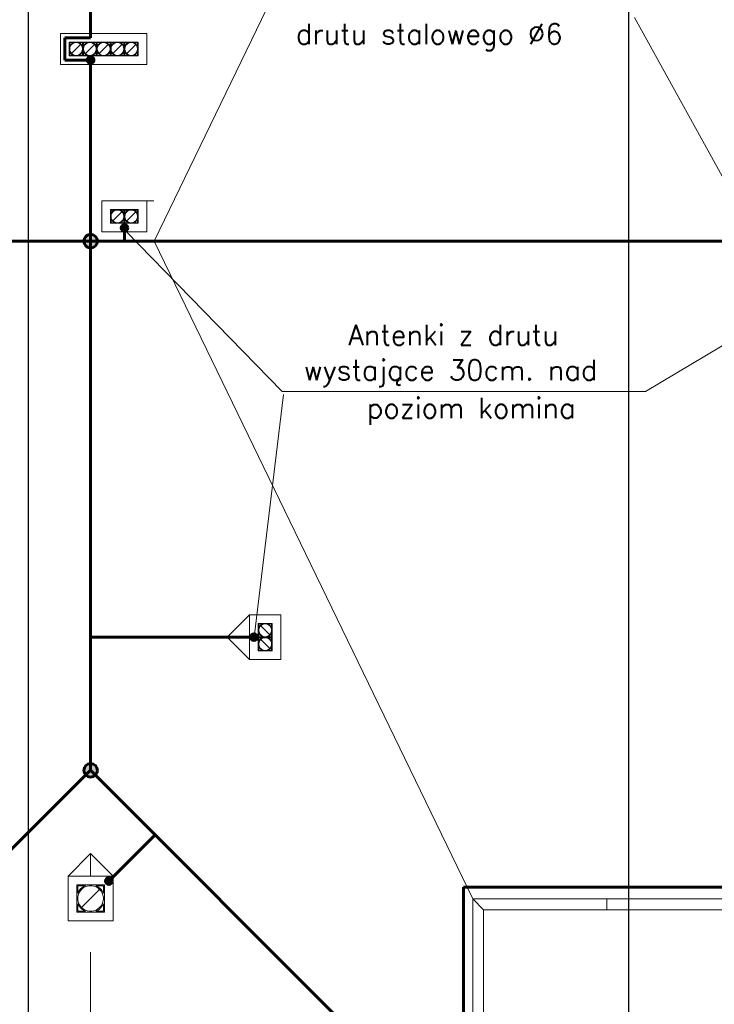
# Model space of a CAD drawing. Header units: millimetres. Extents: x -84458 to 77911, y -55868 to -29230.
# Tile 77 of 103: x 72146 to 73105, y -33084 to -31725. Entities that reach past the tile are written whole.
import ezdxf

# ---------------------------------------------------------------- set-up
doc = ezdxf.new("R2010")
doc.units = ezdxf.units.MM
for name, color, linetype, lineweight in [('CIENKA', 7, 'Continuous', 20), ('KONTUR_02', 7, 'Continuous', 20), ('obwód oświetlenia', 6, 'Continuous', 25), ('odgromówka', 1, 'Continuous', 60)]:
    doc.layers.add(name, color=color, linetype=linetype, lineweight=lineweight)
doc.styles.add('styl1', font='simplex.shx')

msp = doc.modelspace()

# ---------------------------------------------------------------- hatches: boundary and pattern name
at = {"layer": 'odgromówka'}
for points in [[(72249, -31781.1, 1), (72239.7, -31781.1, 1)], [(72295.8, -32012.7, 1), (72286.5, -32012.7, 1)], [(72244.3, -32040.3, 1), (72244.3, -32021.6, 1)], [(72474.6, -32577.2, 1), (72465.3, -32577.2, 1)], [(72244.3, -32770.3, 1), (72244.3, -32751.6, 1)], [(72274.2, -32913.8, 1), (72264.9, -32913.8, 1)]]:
    msp.add_hatch(color=256, dxfattribs=at).paths.add_polyline_path(points)

# ---------------------------------------------------------------- linework, layer by layer
at = {"layer": 'CIENKA', "linetype": 'Continuous'}
for p, q in [((72244.3, -31120.8), (72244.3, -31744.3)), ((72332.2, -32030.8), (72771.8, -31123.3)), ((72321.8, -31744.3), (72202.8, -31744.3)), ((72202.8, -31744.3), (72202.8, -31756.3)), ((72321.8, -31756.3), (72321.8, -31744.3)), ((72202.8, -31756.3), (72202.8, -31787.3)), ((72214.8, -31775.3), (72214.8, -31756.3)), ((72214.8, -31756.3), (72233.8, -31756.3)), ((72214.8, -31756.3), (72309.8, -31756.3)), ((72214.8, -31775.3), (72214.8, -31756.3)), ((72215.5, -31757), (72215.5, -31762.1)), ((72220.7, -31757), (72215.5, -31757)), ((72216.8, -31759.9), (72218, -31758.6)), ((72218, -31758.6), (72219.4, -31757.6)), ((72219.2, -31758.5), (72218.1, -31759.5)), ((72220.6, -31757.8), (72219.2, -31758.5)), ((72219.4, -31757.6), (72220.7, -31757)), ((72222, -31757.2), (72220.6, -31757.8)), ((72223.5, -31757), (72222, -31757.2)), ((72225.1, -31757), (72223.5, -31757)), ((72226.6, -31757.2), (72225.1, -31757)), ((72228, -31757.8), (72226.6, -31757.2)), ((72233.1, -31757), (72227.9, -31757)), ((72227.9, -31757), (72228.7, -31757.3)), ((72229.4, -31758.5), (72228, -31757.8)), ((72228.7, -31757.3), (72230.2, -31758.2)), ((72230.6, -31759.5), (72229.4, -31758.5)), ((72230.2, -31758.2), (72231.4, -31759.4)), ((72233.1, -31762.1), (72233.1, -31757)), ((72233.8, -31756.3), (72233.8, -31775.3)), ((72233.8, -31775.3), (72233.8, -31756.3)), ((72233.8, -31756.3), (72252.8, -31756.3)), ((72234.5, -31757), (72234.5, -31762.1)), ((72239.7, -31757), (72234.5, -31757)), ((72235.8, -31759.9), (72237, -31758.6)), ((72237, -31758.6), (72238.4, -31757.6)), ((72238.2, -31758.5), (72237.1, -31759.5)), ((72239.6, -31757.8), (72238.2, -31758.5)), ((72238.4, -31757.6), (72239.7, -31757)), ((72241, -31757.2), (72239.6, -31757.8)), ((72242.5, -31757), (72241, -31757.2)), ((72244.1, -31757), (72242.5, -31757)), ((72245.6, -31757.2), (72244.1, -31757)), ((72247, -31757.8), (72245.6, -31757.2)), ((72252.1, -31757), (72246.9, -31757)), ((72246.9, -31757), (72247.7, -31757.3)), ((72248.4, -31758.5), (72247, -31757.8)), ((72247.7, -31757.3), (72249.2, -31758.2)), ((72249.6, -31759.5), (72248.4, -31758.5)), ((72249.2, -31758.2), (72250.4, -31759.4)), ((72252.1, -31762.1), (72252.1, -31757)), ((72252.8, -31756.3), (72252.8, -31775.3)), ((72271.8, -31756.3), (72252.8, -31756.3)), ((72252.8, -31756.3), (72252.8, -31775.3)), ((72253.5, -31757), (72258.7, -31757)), ((72253.5, -31762.1), (72253.5, -31757)), ((72256.4, -31758.3), (72255.2, -31759.4)), ((72256.1, -31759.5), (72257.2, -31758.5)), ((72257.9, -31757.3), (72256.4, -31758.3)), ((72257.2, -31758.5), (72258.6, -31757.8)), ((72258.7, -31757), (72257.9, -31757.3)), ((72258.6, -31757.8), (72260, -31757.2)), ((72260, -31757.2), (72261.5, -31757)), ((72261.5, -31757), (72263.1, -31757)), ((72263.1, -31757), (72264.6, -31757.2)), ((72264.6, -31757.2), (72266, -31757.8)), ((72265.9, -31757), (72271.1, -31757)), ((72267.3, -31757.6), (72265.9, -31757)), ((72266, -31757.8), (72267.4, -31758.5)), ((72268.7, -31758.6), (72267.3, -31757.6)), ((72267.4, -31758.5), (72268.6, -31759.5)), ((72269.8, -31759.9), (72268.7, -31758.6)), ((72271.1, -31757), (72271.1, -31762.1)), ((72290.8, -31756.3), (72271.8, -31756.3)), ((72271.8, -31775.3), (72271.8, -31756.3)), ((72271.8, -31756.3), (72271.8, -31775.3)), ((72272.5, -31757), (72277.7, -31757)), ((72272.5, -31762.1), (72272.5, -31757)), ((72275.4, -31758.3), (72274.2, -31759.4)), ((72275.1, -31759.5), (72276.2, -31758.5)), ((72276.9, -31757.3), (72275.4, -31758.3)), ((72276.2, -31758.5), (72277.6, -31757.8)), ((72277.7, -31757), (72276.9, -31757.3)), ((72277.6, -31757.8), (72279, -31757.2)), ((72279, -31757.2), (72280.5, -31757)), ((72280.5, -31757), (72282.1, -31757)), ((72282.1, -31757), (72283.6, -31757.2)), ((72283.6, -31757.2), (72285, -31757.8)), ((72284.9, -31757), (72290.1, -31757)), ((72286.3, -31757.6), (72284.9, -31757)), ((72285, -31757.8), (72286.4, -31758.5)), ((72287.7, -31758.6), (72286.3, -31757.6)), ((72286.4, -31758.5), (72287.6, -31759.5)), ((72288.8, -31759.9), (72287.7, -31758.6)), ((72290.1, -31757), (72290.1, -31762.1)), ((72290.8, -31775.3), (72290.8, -31756.3)), ((72290.8, -31756.3), (72290.8, -31775.3)), ((72309.8, -31756.3), (72290.8, -31756.3)), ((72291.5, -31757), (72296.7, -31757)), ((72291.5, -31762.1), (72291.5, -31757)), ((72294.4, -31758.3), (72293.2, -31759.4)), ((72294.1, -31759.5), (72295.2, -31758.5)), ((72295.9, -31757.3), (72294.4, -31758.3)), ((72295.2, -31758.5), (72296.6, -31757.8)), ((72296.7, -31757), (72295.9, -31757.3)), ((72296.6, -31757.8), (72298, -31757.2)), ((72298, -31757.2), (72299.5, -31757)), ((72299.5, -31757), (72301.1, -31757)), ((72301.1, -31757), (72302.6, -31757.2)), ((72302.6, -31757.2), (72304, -31757.8)), ((72303.9, -31757), (72309.1, -31757)), ((72305.3, -31757.6), (72303.9, -31757)), ((72304, -31757.8), (72305.4, -31758.5)), ((72306.7, -31758.6), (72305.3, -31757.6)), ((72305.4, -31758.5), (72306.6, -31759.5)), ((72307.8, -31759.9), (72306.7, -31758.6)), ((72309.1, -31757), (72309.1, -31762.1)), ((72309.8, -31775.3), (72309.8, -31756.3)), ((72309.8, -31756.3), (72309.8, -31775.3)), ((72321.8, -31787.3), (72321.8, -31756.3)), ((72215.5, -31762.1), (72215.9, -31761.3)), ((72215.8, -31763.5), (72215.5, -31765)), ((72215.5, -31765), (72215.5, -31766.5)), ((72215.5, -31766.5), (72215.8, -31768.1)), ((72215.5, -31769.4), (72215.5, -31774.6)), ((72216.2, -31770.7), (72215.5, -31769.4)), ((72216.3, -31762), (72215.8, -31763.5)), ((72215.8, -31768.1), (72216.3, -31769.5)), ((72215.9, -31761.3), (72216.8, -31759.9)), ((72217.2, -31772.1), (72216.2, -31770.7)), ((72217.1, -31760.7), (72216.3, -31762)), ((72216.3, -31769.5), (72217.1, -31770.8)), ((72218.1, -31759.5), (72217.1, -31760.7)), ((72217.1, -31770.8), (72218.1, -31772)), ((72218.5, -31773.3), (72217.2, -31772.1)), ((72218.1, -31772), (72230.6, -31759.5)), ((72218.1, -31772), (72219.2, -31773)), ((72229.4, -31773), (72230.6, -31772)), ((72231.6, -31760.7), (72230.6, -31759.5)), ((72230.6, -31772), (72231.6, -31770.8)), ((72231.8, -31771.6), (72230.7, -31772.9)), ((72231.4, -31759.4), (72232.5, -31760.8)), ((72232.3, -31762), (72231.6, -31760.7)), ((72231.6, -31770.8), (72232.3, -31769.5)), ((72232.8, -31770.2), (72231.8, -31771.6)), ((72232.8, -31763.5), (72232.3, -31762)), ((72232.3, -31769.5), (72232.8, -31768.1)), ((72232.5, -31760.8), (72233.1, -31762.1)), ((72233.1, -31765), (72232.8, -31763.5)), ((72232.8, -31768.1), (72233.1, -31766.5)), ((72233.1, -31769.4), (72232.8, -31770.2)), ((72233.1, -31766.5), (72233.1, -31765)), ((72233.1, -31774.6), (72233.1, -31769.4)), ((72234.5, -31762.1), (72234.9, -31761.3)), ((72234.8, -31763.5), (72234.5, -31765)), ((72234.5, -31765), (72234.5, -31766.5)), ((72234.5, -31766.5), (72234.8, -31768.1)), ((72235.2, -31770.7), (72234.5, -31769.4)), ((72234.5, -31769.4), (72234.5, -31774.6)), ((72235.3, -31762), (72234.8, -31763.5)), ((72234.8, -31768.1), (72235.3, -31769.5)), ((72234.9, -31761.3), (72235.8, -31759.9)), ((72236.2, -31772.1), (72235.2, -31770.7)), ((72236.1, -31760.7), (72235.3, -31762)), ((72235.3, -31769.5), (72236.1, -31770.8)), ((72237.1, -31759.5), (72236.1, -31760.7)), ((72236.1, -31770.8), (72237.1, -31772)), ((72237.5, -31773.3), (72236.2, -31772.1)), ((72237.1, -31772), (72249.6, -31759.5)), ((72237.1, -31772), (72238.2, -31773)), ((72248.4, -31773), (72249.6, -31772)), ((72250.6, -31760.7), (72249.6, -31759.5)), ((72249.6, -31772), (72250.6, -31770.8)), ((72250.8, -31771.6), (72249.7, -31772.9)), ((72250.4, -31759.4), (72251.5, -31760.8)), ((72251.3, -31762), (72250.6, -31760.7)), ((72250.6, -31770.8), (72251.3, -31769.5)), ((72251.8, -31770.2), (72250.8, -31771.6)), ((72251.8, -31763.5), (72251.3, -31762)), ((72251.3, -31769.5), (72251.8, -31768.1)), ((72251.5, -31760.8), (72252.1, -31762.1)), ((72252.1, -31765), (72251.8, -31763.5)), ((72251.8, -31768.1), (72252.1, -31766.5)), ((72252.1, -31769.4), (72251.8, -31770.2)), ((72252.1, -31766.5), (72252.1, -31765)), ((72252.1, -31774.6), (72252.1, -31769.4)), ((72254.1, -31760.8), (72253.5, -31762.1)), ((72253.5, -31765), (72253.8, -31763.5)), ((72253.5, -31766.5), (72253.5, -31765)), ((72253.8, -31768.1), (72253.5, -31766.5)), ((72253.5, -31769.4), (72253.8, -31770.2)), ((72253.5, -31774.6), (72253.5, -31769.4)), ((72253.8, -31763.5), (72254.3, -31762)), ((72254.3, -31769.5), (72253.8, -31768.1)), ((72253.8, -31770.2), (72254.8, -31771.6)), ((72255.2, -31759.4), (72254.1, -31760.8)), ((72254.3, -31762), (72255.1, -31760.7)), ((72255.1, -31770.8), (72254.3, -31769.5)), ((72254.8, -31771.6), (72256, -31772.9)), ((72255.1, -31760.7), (72256.1, -31759.5)), ((72256.1, -31772), (72255.1, -31770.8)), ((72256.1, -31772), (72268.6, -31759.5)), ((72257.2, -31773), (72256.1, -31772)), ((72268.6, -31772), (72267.4, -31773)), ((72268.2, -31773.3), (72269.4, -31772.1)), ((72268.6, -31759.5), (72269.6, -31760.7)), ((72269.6, -31770.8), (72268.6, -31772)), ((72269.4, -31772.1), (72270.5, -31770.7)), ((72269.6, -31760.7), (72270.3, -31762)), ((72270.3, -31769.5), (72269.6, -31770.8)), ((72270.8, -31761.3), (72269.8, -31759.9)), ((72270.3, -31762), (72270.8, -31763.5)), ((72270.8, -31768.1), (72270.3, -31769.5)), ((72270.5, -31770.7), (72271.1, -31769.4)), ((72271.1, -31762.1), (72270.8, -31761.3)), ((72270.8, -31763.5), (72271.1, -31765)), ((72271.1, -31766.5), (72270.8, -31768.1)), ((72271.1, -31765), (72271.1, -31766.5)), ((72271.1, -31769.4), (72271.1, -31774.6)), ((72273.1, -31760.8), (72272.5, -31762.1)), ((72272.5, -31765), (72272.8, -31763.5)), ((72272.5, -31766.5), (72272.5, -31765)), ((72272.8, -31768.1), (72272.5, -31766.5)), ((72272.5, -31774.6), (72272.5, -31769.4)), ((72272.5, -31769.4), (72272.8, -31770.2)), ((72272.8, -31763.5), (72273.3, -31762)), ((72273.3, -31769.5), (72272.8, -31768.1)), ((72272.8, -31770.2), (72273.8, -31771.6)), ((72274.2, -31759.4), (72273.1, -31760.8)), ((72273.3, -31762), (72274.1, -31760.7)), ((72274.1, -31770.8), (72273.3, -31769.5)), ((72273.8, -31771.6), (72275, -31772.9)), ((72274.1, -31760.7), (72275.1, -31759.5)), ((72275.1, -31772), (72274.1, -31770.8)), ((72275.1, -31772), (72287.6, -31759.5)), ((72276.2, -31773), (72275.1, -31772)), ((72287.6, -31772), (72286.4, -31773)), ((72287.2, -31773.3), (72288.4, -31772.1)), ((72287.6, -31759.5), (72288.6, -31760.7)), ((72288.6, -31770.8), (72287.6, -31772)), ((72288.4, -31772.1), (72289.5, -31770.7)), ((72288.6, -31760.7), (72289.3, -31762)), ((72289.3, -31769.5), (72288.6, -31770.8)), ((72289.8, -31761.3), (72288.8, -31759.9)), ((72289.3, -31762), (72289.8, -31763.5)), ((72289.8, -31768.1), (72289.3, -31769.5)), ((72289.5, -31770.7), (72290.1, -31769.4)), ((72290.1, -31762.1), (72289.8, -31761.3)), ((72289.8, -31763.5), (72290.1, -31765)), ((72290.1, -31766.5), (72289.8, -31768.1)), ((72290.1, -31765), (72290.1, -31766.5)), ((72290.1, -31769.4), (72290.1, -31774.6)), ((72292.1, -31760.8), (72291.5, -31762.1)), ((72291.5, -31765), (72291.8, -31763.5)), ((72291.5, -31766.5), (72291.5, -31765)), ((72291.8, -31768.1), (72291.5, -31766.5)), ((72291.5, -31769.4), (72291.8, -31770.2)), ((72291.5, -31774.6), (72291.5, -31769.4)), ((72291.8, -31763.5), (72292.3, -31762)), ((72292.3, -31769.5), (72291.8, -31768.1)), ((72291.8, -31770.2), (72292.8, -31771.6)), ((72293.2, -31759.4), (72292.1, -31760.8)), ((72292.3, -31762), (72293.1, -31760.7)), ((72293.1, -31770.8), (72292.3, -31769.5)), ((72292.8, -31771.6), (72294, -31772.9)), ((72293.1, -31760.7), (72294.1, -31759.5)), ((72294.1, -31772), (72293.1, -31770.8)), ((72294.1, -31772), (72306.6, -31759.5)), ((72295.2, -31773), (72294.1, -31772)), ((72306.6, -31772), (72305.4, -31773)), ((72306.2, -31773.3), (72307.4, -31772.1)), ((72306.6, -31759.5), (72307.6, -31760.7)), ((72307.6, -31770.8), (72306.6, -31772)), ((72307.4, -31772.1), (72308.5, -31770.7)), ((72307.6, -31760.7), (72308.3, -31762)), ((72308.3, -31769.5), (72307.6, -31770.8)), ((72308.8, -31761.3), (72307.8, -31759.9)), ((72308.3, -31762), (72308.8, -31763.5)), ((72308.8, -31768.1), (72308.3, -31769.5)), ((72308.5, -31770.7), (72309.1, -31769.4)), ((72309.1, -31762.1), (72308.8, -31761.3)), ((72308.8, -31763.5), (72309.1, -31765)), ((72309.1, -31766.5), (72308.8, -31768.1)), ((72309.1, -31765), (72309.1, -31766.5)), ((72309.1, -31769.4), (72309.1, -31774.6)), ((72233.8, -31775.3), (72214.8, -31775.3)), ((72309.8, -31775.3), (72214.8, -31775.3)), ((72215.5, -31774.6), (72220.7, -31774.6)), ((72219.9, -31774.2), (72218.5, -31773.3)), ((72219.2, -31773), (72220.6, -31773.8)), ((72220.7, -31774.6), (72219.9, -31774.2)), ((72220.6, -31773.8), (72222, -31774.3)), ((72222, -31774.3), (72223.5, -31774.6)), ((72223.5, -31774.6), (72225.1, -31774.6)), ((72225.1, -31774.6), (72226.6, -31774.3)), ((72226.6, -31774.3), (72228, -31773.8)), ((72229.3, -31773.9), (72227.9, -31774.6)), ((72227.9, -31774.6), (72233.1, -31774.6)), ((72228, -31773.8), (72229.4, -31773)), ((72230.7, -31772.9), (72229.3, -31773.9)), ((72252.8, -31775.3), (72233.8, -31775.3)), ((72234.5, -31774.6), (72239.7, -31774.6)), ((72238.9, -31774.2), (72237.5, -31773.3)), ((72238.2, -31773), (72239.6, -31773.8)), ((72239.7, -31774.6), (72238.9, -31774.2)), ((72239.6, -31773.8), (72241, -31774.3)), ((72241, -31774.3), (72242.5, -31774.6)), ((72242.5, -31774.6), (72244.1, -31774.6)), ((72244.1, -31774.6), (72245.6, -31774.3)), ((72245.6, -31774.3), (72247, -31773.8)), ((72248.3, -31773.9), (72246.9, -31774.6)), ((72246.9, -31774.6), (72252.1, -31774.6)), ((72247, -31773.8), (72248.4, -31773)), ((72249.7, -31772.9), (72248.3, -31773.9)), ((72252.8, -31775.3), (72271.8, -31775.3)), ((72258.7, -31774.6), (72253.5, -31774.6)), ((72256, -31772.9), (72257.4, -31773.9)), ((72258.6, -31773.8), (72257.2, -31773)), ((72257.4, -31773.9), (72258.7, -31774.6)), ((72260, -31774.3), (72258.6, -31773.8)), ((72261.5, -31774.6), (72260, -31774.3)), ((72263.1, -31774.6), (72261.5, -31774.6)), ((72264.6, -31774.3), (72263.1, -31774.6)), ((72266, -31773.8), (72264.6, -31774.3)), ((72265.9, -31774.6), (72266.7, -31774.2)), ((72271.1, -31774.6), (72265.9, -31774.6)), ((72267.4, -31773), (72266, -31773.8)), ((72266.7, -31774.2), (72268.2, -31773.3)), ((72271.8, -31775.3), (72290.8, -31775.3)), ((72277.7, -31774.6), (72272.5, -31774.6)), ((72275, -31772.9), (72276.4, -31773.9)), ((72277.6, -31773.8), (72276.2, -31773)), ((72276.4, -31773.9), (72277.7, -31774.6)), ((72279, -31774.3), (72277.6, -31773.8)), ((72280.5, -31774.6), (72279, -31774.3)), ((72282.1, -31774.6), (72280.5, -31774.6)), ((72283.6, -31774.3), (72282.1, -31774.6)), ((72285, -31773.8), (72283.6, -31774.3)), ((72284.9, -31774.6), (72285.7, -31774.2)), ((72290.1, -31774.6), (72284.9, -31774.6)), ((72286.4, -31773), (72285, -31773.8)), ((72285.7, -31774.2), (72287.2, -31773.3)), ((72290.8, -31775.3), (72309.8, -31775.3)), ((72296.7, -31774.6), (72291.5, -31774.6)), ((72294, -31772.9), (72295.4, -31773.9)), ((72296.6, -31773.8), (72295.2, -31773)), ((72295.4, -31773.9), (72296.7, -31774.6)), ((72298, -31774.3), (72296.6, -31773.8)), ((72299.5, -31774.6), (72298, -31774.3)), ((72301.1, -31774.6), (72299.5, -31774.6)), ((72302.6, -31774.3), (72301.1, -31774.6)), ((72304, -31773.8), (72302.6, -31774.3)), ((72303.9, -31774.6), (72304.7, -31774.2)), ((72309.1, -31774.6), (72303.9, -31774.6)), ((72305.4, -31773), (72304, -31773.8)), ((72304.7, -31774.2), (72306.2, -31773.3)), ((72202.8, -31787.3), (72214.8, -31787.3)), ((72214.8, -31787.3), (72309.8, -31787.3)), ((72244.3, -31787.3), (72244.3, -32760.8)), ((72321.8, -31787.3), (72309.8, -31787.3)), ((72259.8, -31975.3), (72259.8, -31987.3)), ((72321.8, -31975.3), (72259.8, -31975.3)), ((72311.8, -31975.3), (72331.8, -31975.3)), ((72321.8, -31987.3), (72321.8, -31975.3)), ((72259.8, -31987.3), (72259.8, -32018.3)), ((72271.8, -31987.3), (72271.8, -32006.3)), ((72290.8, -31987.3), (72271.8, -31987.3)), ((72271.8, -31987.3), (72309.8, -31987.3)), ((72271.8, -32006.3), (72271.8, -31987.3)), ((72272.5, -31993.1), (72272.5, -31988)), ((72272.5, -31988), (72277.7, -31988)), ((72275.4, -31989.3), (72274.2, -31990.4)), ((72275.1, -31990.5), (72276.2, -31989.5)), ((72276.9, -31988.3), (72275.4, -31989.3)), ((72276.2, -31989.5), (72277.6, -31988.8)), ((72277.7, -31988), (72276.9, -31988.3)), ((72277.6, -31988.8), (72279, -31988.2)), ((72279, -31988.2), (72280.5, -31988)), ((72280.5, -31988), (72282.1, -31988)), ((72282.1, -31988), (72283.6, -31988.2)), ((72283.6, -31988.2), (72285, -31988.8)), ((72286.3, -31988.6), (72284.9, -31988)), ((72284.9, -31988), (72290.1, -31988)), ((72285, -31988.8), (72286.4, -31989.5)), ((72287.7, -31989.6), (72286.3, -31988.6)), ((72286.4, -31989.5), (72287.6, -31990.5)), ((72288.8, -31990.9), (72287.7, -31989.6)), ((72290.1, -31988), (72290.1, -31993.1)), ((72290.8, -31987.3), (72290.8, -32006.3)), ((72309.8, -31987.3), (72290.8, -31987.3)), ((72290.8, -32006.3), (72290.8, -31987.3)), ((72291.5, -31993.1), (72291.5, -31988)), ((72291.5, -31988), (72296.7, -31988)), ((72294.4, -31989.3), (72293.2, -31990.4)), ((72294.1, -31990.5), (72295.2, -31989.5)), ((72295.9, -31988.3), (72294.4, -31989.3)), ((72295.2, -31989.5), (72296.6, -31988.8)), ((72296.7, -31988), (72295.9, -31988.3)), ((72296.6, -31988.8), (72298, -31988.2)), ((72298, -31988.2), (72299.5, -31988)), ((72299.5, -31988), (72301.1, -31988)), ((72301.1, -31988), (72302.6, -31988.2)), ((72302.6, -31988.2), (72304, -31988.8)), ((72305.3, -31988.6), (72303.9, -31988)), ((72303.9, -31988), (72309.1, -31988)), ((72304, -31988.8), (72305.4, -31989.5)), ((72306.7, -31989.6), (72305.3, -31988.6)), ((72305.4, -31989.5), (72306.6, -31990.5)), ((72307.8, -31990.9), (72306.7, -31989.6)), ((72309.1, -31988), (72309.1, -31993.1)), ((72309.8, -32006.3), (72309.8, -31987.3)), ((72309.8, -31987.3), (72309.8, -32006.3)), ((72321.8, -32018.3), (72321.8, -31987.3)), ((72273.1, -31991.8), (72272.5, -31993.1)), ((72272.5, -31996), (72272.8, -31994.5)), ((72272.5, -31997.5), (72272.5, -31996)), ((72272.8, -31999.1), (72272.5, -31997.5)), ((72272.5, -32005.6), (72272.5, -32000.4)), ((72272.5, -32000.4), (72272.8, -32001.2)), ((72272.8, -31994.5), (72273.3, -31993)), ((72273.3, -32000.5), (72272.8, -31999.1)), ((72272.8, -32001.2), (72273.8, -32002.6)), ((72274.2, -31990.4), (72273.1, -31991.8)), ((72273.3, -31993), (72274.1, -31991.7)), ((72274.1, -32001.8), (72273.3, -32000.5)), ((72273.8, -32002.6), (72275, -32003.9)), ((72274.1, -31991.7), (72275.1, -31990.5)), ((72275.1, -32003), (72274.1, -32001.8)), ((72275.1, -32003), (72287.6, -31990.5)), ((72276.2, -32004), (72275.1, -32003)), ((72287.6, -32003), (72286.4, -32004)), ((72287.2, -32004.3), (72288.4, -32003.1)), ((72287.6, -31990.5), (72288.6, -31991.7)), ((72288.6, -32001.8), (72287.6, -32003)), ((72288.4, -32003.1), (72289.5, -32001.7)), ((72288.6, -31991.7), (72289.3, -31993)), ((72289.3, -32000.5), (72288.6, -32001.8)), ((72289.8, -31992.3), (72288.8, -31990.9)), ((72289.3, -31993), (72289.8, -31994.5)), ((72289.8, -31999.1), (72289.3, -32000.5)), ((72289.5, -32001.7), (72290.1, -32000.4)), ((72290.1, -31993.1), (72289.8, -31992.3)), ((72289.8, -31994.5), (72290.1, -31996)), ((72290.1, -31997.5), (72289.8, -31999.1)), ((72290.1, -31996), (72290.1, -31997.5)), ((72290.1, -32000.4), (72290.1, -32005.6)), ((72292.1, -31991.8), (72291.5, -31993.1)), ((72291.5, -31996), (72291.8, -31994.5)), ((72291.5, -31997.5), (72291.5, -31996)), ((72291.8, -31999.1), (72291.5, -31997.5)), ((72291.5, -32005.6), (72291.5, -32000.4)), ((72291.5, -32000.4), (72291.8, -32001.2)), ((72291.8, -31994.5), (72292.3, -31993)), ((72292.3, -32000.5), (72291.8, -31999.1)), ((72291.8, -32001.2), (72292.8, -32002.6)), ((72293.2, -31990.4), (72292.1, -31991.8)), ((72292.3, -31993), (72293.1, -31991.7)), ((72293.1, -32001.8), (72292.3, -32000.5)), ((72292.8, -32002.6), (72294, -32003.9)), ((72293.1, -31991.7), (72294.1, -31990.5)), ((72294.1, -32003), (72293.1, -32001.8)), ((72294.1, -32003), (72306.6, -31990.5)), ((72295.2, -32004), (72294.1, -32003)), ((72306.6, -32003), (72305.4, -32004)), ((72306.2, -32004.3), (72307.4, -32003.1)), ((72306.6, -31990.5), (72307.6, -31991.7)), ((72307.6, -32001.8), (72306.6, -32003)), ((72307.4, -32003.1), (72308.5, -32001.7)), ((72307.6, -31991.7), (72308.3, -31993)), ((72308.3, -32000.5), (72307.6, -32001.8)), ((72308.8, -31992.3), (72307.8, -31990.9)), ((72308.3, -31993), (72308.8, -31994.5)), ((72308.8, -31999.1), (72308.3, -32000.5)), ((72308.5, -32001.7), (72309.1, -32000.4)), ((72309.1, -31993.1), (72308.8, -31992.3)), ((72308.8, -31994.5), (72309.1, -31996)), ((72309.1, -31997.5), (72308.8, -31999.1)), ((72309.1, -31996), (72309.1, -31997.5)), ((72309.1, -32000.4), (72309.1, -32005.6)), ((72271.8, -32006.3), (72290.8, -32006.3)), ((72309.8, -32006.3), (72271.8, -32006.3)), ((72277.7, -32005.6), (72272.5, -32005.6)), ((72275, -32003.9), (72276.4, -32004.9)), ((72277.6, -32004.8), (72276.2, -32004)), ((72276.4, -32004.9), (72277.7, -32005.6)), ((72279, -32005.3), (72277.6, -32004.8)), ((72280.5, -32005.6), (72279, -32005.3)), ((72282.1, -32005.6), (72280.5, -32005.6)), ((72283.6, -32005.3), (72282.1, -32005.6)), ((72285, -32004.8), (72283.6, -32005.3)), ((72284.9, -32005.6), (72285.7, -32005.2)), ((72290.1, -32005.6), (72284.9, -32005.6)), ((72286.4, -32004), (72285, -32004.8)), ((72285.7, -32005.2), (72287.2, -32004.3)), ((72290.8, -32006.3), (72309.8, -32006.3)), ((72296.7, -32005.6), (72291.5, -32005.6)), ((72294, -32003.9), (72295.4, -32004.9)), ((72296.6, -32004.8), (72295.2, -32004)), ((72295.4, -32004.9), (72296.7, -32005.6)), ((72298, -32005.3), (72296.6, -32004.8)), ((72299.5, -32005.6), (72298, -32005.3)), ((72301.1, -32005.6), (72299.5, -32005.6)), ((72302.6, -32005.3), (72301.1, -32005.6)), ((72304, -32004.8), (72302.6, -32005.3)), ((72303.9, -32005.6), (72304.7, -32005.2)), ((72309.1, -32005.6), (72303.9, -32005.6)), ((72305.4, -32004), (72304, -32004.8)), ((72304.7, -32005.2), (72306.2, -32004.3)), ((72259.8, -32018.3), (72271.8, -32018.3)), ((72271.8, -32018.3), (72309.8, -32018.3)), ((72321.8, -32018.3), (72309.8, -32018.3)), ((72332.2, -32030.8), (72771.8, -32938.3)), ((72332.2, -32030.8), (73581.5, -32030.8)), ((72463.8, -32546.3), (72432.8, -32577.3)), ((72463.8, -32546.3), (72463.8, -32608.3)), ((72475.8, -32546.3), (72463.8, -32546.3)), ((72506.8, -32546.3), (72475.8, -32546.3)), ((72506.8, -32546.3), (72506.8, -32558.3)), ((72475.8, -32558.3), (72475.8, -32577.3)), ((72494.8, -32558.3), (72475.8, -32558.3)), ((72475.8, -32558.3), (72494.8, -32558.3)), ((72475.8, -32596.3), (72475.8, -32558.3)), ((72476.5, -32559), (72481.7, -32559)), ((72476.5, -32564.1), (72476.5, -32559)), ((72479.5, -32560.2), (72478.2, -32561.4)), ((72479.1, -32561.5), (72480.2, -32560.5)), ((72480.9, -32559.3), (72479.5, -32560.2)), ((72480.2, -32560.5), (72481.6, -32559.8)), ((72481.7, -32559), (72480.9, -32559.3)), ((72481.6, -32559.8), (72483, -32559.2)), ((72483, -32559.2), (72484.5, -32559)), ((72484.5, -32559), (72486.1, -32559)), ((72486.1, -32559), (72487.6, -32559.2)), ((72487.6, -32559.2), (72489, -32559.8)), ((72490.3, -32559.6), (72488.9, -32559)), ((72488.9, -32559), (72494.1, -32559)), ((72489, -32559.8), (72490.4, -32560.5)), ((72491.7, -32560.6), (72490.3, -32559.6)), ((72490.4, -32560.5), (72491.6, -32561.5)), ((72494.1, -32559), (72494.1, -32564.1)), ((72494.8, -32577.3), (72494.8, -32558.3)), ((72494.8, -32558.3), (72494.8, -32596.3)), ((72506.8, -32596.3), (72506.8, -32558.3)), ((72477.2, -32562.8), (72476.5, -32564.1)), ((72476.5, -32567), (72476.8, -32565.5)), ((72476.5, -32568.5), (72476.5, -32567)), ((72476.8, -32570.1), (72476.5, -32568.5)), ((72476.5, -32571.4), (72476.9, -32572.2)), ((72476.5, -32576.6), (72476.5, -32571.4)), ((72476.8, -32565.5), (72477.3, -32564)), ((72477.3, -32571.5), (72476.8, -32570.1)), ((72476.9, -32572.2), (72477.8, -32573.6)), ((72478.2, -32561.4), (72477.2, -32562.8)), ((72477.3, -32564), (72478.1, -32562.7)), ((72478.1, -32572.8), (72477.3, -32571.5)), ((72477.8, -32573.6), (72479, -32574.9)), ((72478.1, -32562.7), (72479.1, -32561.5)), ((72479.1, -32574), (72478.1, -32572.8)), ((72491.6, -32574), (72479.1, -32561.5)), ((72480.2, -32575), (72479.1, -32574)), ((72491.6, -32574), (72490.4, -32575)), ((72491.2, -32575.3), (72492.4, -32574.1)), ((72491.6, -32561.5), (72492.6, -32562.7)), ((72492.6, -32572.8), (72491.6, -32574)), ((72492.8, -32561.9), (72491.7, -32560.6)), ((72492.4, -32574.1), (72493.5, -32572.7)), ((72492.6, -32562.7), (72493.3, -32564)), ((72493.3, -32571.5), (72492.6, -32572.8)), ((72493.8, -32563.3), (72492.8, -32561.9)), ((72493.3, -32564), (72493.8, -32565.5)), ((72493.8, -32570.1), (72493.3, -32571.5)), ((72493.5, -32572.7), (72494.1, -32571.4)), ((72494.1, -32564.1), (72493.8, -32563.3)), ((72493.8, -32565.5), (72494.1, -32567)), ((72494.1, -32568.5), (72493.8, -32570.1)), ((72494.1, -32567), (72494.1, -32568.5)), ((72494.1, -32571.4), (72494.1, -32576.6)), ((72463.8, -32608.3), (72432.8, -32577.3)), ((72432.8, -32577.3), (72463.8, -32577.3)), ((72475.8, -32577.3), (72494.8, -32577.3)), ((72475.8, -32577.3), (72475.8, -32596.3)), ((72494.8, -32577.3), (72475.8, -32577.3)), ((72481.7, -32576.6), (72476.5, -32576.6)), ((72476.5, -32578), (72481.7, -32578)), ((72476.5, -32583.1), (72476.5, -32578)), ((72477.2, -32581.8), (72476.5, -32583.1)), ((72476.5, -32586), (72476.8, -32584.5)), ((72476.5, -32587.5), (72476.5, -32586)), ((72476.8, -32589.1), (72476.5, -32587.5)), ((72476.8, -32584.5), (72477.3, -32583)), ((72478.2, -32580.4), (72477.2, -32581.8)), ((72477.3, -32583), (72478.1, -32581.7)), ((72478.1, -32581.7), (72479.1, -32580.5)), ((72479.5, -32579.2), (72478.2, -32580.4)), ((72479, -32574.9), (72480.4, -32575.9)), ((72479.1, -32580.5), (72480.2, -32579.5)), ((72491.6, -32593), (72479.1, -32580.5)), ((72480.9, -32578.3), (72479.5, -32579.2)), ((72481.6, -32575.8), (72480.2, -32575)), ((72480.2, -32579.5), (72481.6, -32578.8)), ((72480.4, -32575.9), (72481.7, -32576.6)), ((72481.7, -32578), (72480.9, -32578.3)), ((72483, -32576.3), (72481.6, -32575.8)), ((72481.6, -32578.8), (72483, -32578.2)), ((72484.5, -32576.6), (72483, -32576.3)), ((72483, -32578.2), (72484.5, -32578)), ((72486.1, -32576.6), (72484.5, -32576.6)), ((72484.5, -32578), (72486.1, -32578)), ((72487.6, -32576.3), (72486.1, -32576.6)), ((72486.1, -32578), (72487.6, -32578.2)), ((72489, -32575.8), (72487.6, -32576.3)), ((72487.6, -32578.2), (72489, -32578.8)), ((72488.9, -32576.6), (72489.7, -32576.2)), ((72494.1, -32576.6), (72488.9, -32576.6)), ((72490.3, -32578.6), (72488.9, -32578)), ((72488.9, -32578), (72494.1, -32578)), ((72490.4, -32575), (72489, -32575.8)), ((72489, -32578.8), (72490.4, -32579.5)), ((72489.7, -32576.2), (72491.2, -32575.3)), ((72491.7, -32579.6), (72490.3, -32578.6)), ((72490.4, -32579.5), (72491.6, -32580.5)), ((72491.6, -32580.5), (72492.6, -32581.7)), ((72492.8, -32580.9), (72491.7, -32579.6)), ((72492.6, -32581.7), (72493.3, -32583)), ((72493.8, -32582.3), (72492.8, -32580.9)), ((72493.3, -32583), (72493.8, -32584.5)), ((72494.1, -32583.1), (72493.8, -32582.3)), ((72493.8, -32584.5), (72494.1, -32586)), ((72494.1, -32587.5), (72493.8, -32589.1)), ((72494.1, -32578), (72494.1, -32583.1)), ((72494.1, -32586), (72494.1, -32587.5)), ((72494.8, -32596.3), (72494.8, -32577.3)), ((72475.8, -32596.3), (72494.8, -32596.3)), ((72494.8, -32596.3), (72475.8, -32596.3)), ((72476.5, -32590.4), (72476.9, -32591.2)), ((72476.5, -32595.6), (72476.5, -32590.4)), ((72481.7, -32595.6), (72476.5, -32595.6)), ((72477.3, -32590.5), (72476.8, -32589.1)), ((72476.9, -32591.2), (72477.8, -32592.6)), ((72478.1, -32591.8), (72477.3, -32590.5)), ((72477.8, -32592.6), (72479, -32593.9)), ((72479.1, -32593), (72478.1, -32591.8)), ((72479, -32593.9), (72480.4, -32594.9)), ((72480.2, -32594), (72479.1, -32593)), ((72481.6, -32594.8), (72480.2, -32594)), ((72480.4, -32594.9), (72481.7, -32595.6)), ((72483, -32595.3), (72481.6, -32594.8)), ((72484.5, -32595.6), (72483, -32595.3)), ((72486.1, -32595.6), (72484.5, -32595.6)), ((72487.6, -32595.3), (72486.1, -32595.6)), ((72489, -32594.8), (72487.6, -32595.3)), ((72488.9, -32595.6), (72489.7, -32595.2)), ((72494.1, -32595.6), (72488.9, -32595.6)), ((72490.4, -32594), (72489, -32594.8)), ((72489.7, -32595.2), (72491.2, -32594.3)), ((72491.6, -32593), (72490.4, -32594)), ((72491.2, -32594.3), (72492.4, -32593.1)), ((72492.6, -32591.8), (72491.6, -32593)), ((72492.4, -32593.1), (72493.5, -32591.7)), ((72493.3, -32590.5), (72492.6, -32591.8)), ((72493.8, -32589.1), (72493.3, -32590.5)), ((72493.5, -32591.7), (72494.1, -32590.4)), ((72494.1, -32590.4), (72494.1, -32595.6)), ((72506.8, -32608.3), (72506.8, -32596.3)), ((72463.8, -32608.3), (72475.8, -32608.3)), ((72475.8, -32608.3), (72506.8, -32608.3)), ((71716.8, -33288.3), (72244.3, -32760.8)), ((72771.8, -33288.3), (72244.3, -32760.8)), ((72213.3, -32906.8), (72244.3, -32875.8)), ((72244.3, -32906.8), (72244.3, -32875.8)), ((72275.3, -32906.8), (72244.3, -32875.8)), ((72275.3, -32906.8), (72213.3, -32906.8)), ((72213.3, -32906.8), (72213.3, -32918.8)), ((72275.3, -32918.8), (72275.3, -32906.8)), ((72213.3, -32918.8), (72213.3, -32956.8)), ((72263.3, -32918.8), (72225.3, -32918.8)), ((72225.3, -32918.8), (72225.3, -32956.8)), ((72225.3, -32918.8), (72263.3, -32918.8)), ((72225.3, -32956.8), (72225.3, -32918.8)), ((72226.7, -32920.2), (72237.1, -32920.2)), ((72226.7, -32930.5), (72226.7, -32920.2)), ((72230.1, -32925.1), (72228, -32927.9)), ((72229.8, -32927.6), (72231.8, -32925.3)), ((72232.6, -32922.7), (72230.1, -32925.1)), ((72231.8, -32925.3), (72234.2, -32923.3)), ((72231.8, -32950.2), (72256.8, -32925.3)), ((72235.5, -32920.8), (72232.6, -32922.7)), ((72234.2, -32923.3), (72236.8, -32921.8)), ((72237.1, -32920.2), (72235.5, -32920.8)), ((72236.8, -32921.8), (72239.7, -32920.7)), ((72239.7, -32920.7), (72242.8, -32920.2)), ((72242.8, -32920.2), (72245.9, -32920.2)), ((72245.9, -32920.2), (72248.9, -32920.7)), ((72248.9, -32920.7), (72251.8, -32921.8)), ((72254.2, -32921.5), (72251.6, -32920.2)), ((72251.6, -32920.2), (72262, -32920.2)), ((72251.8, -32921.8), (72254.4, -32923.3)), ((72257, -32923.5), (72254.2, -32921.5)), ((72254.4, -32923.3), (72256.8, -32925.3)), ((72256.8, -32925.3), (72258.8, -32927.6)), ((72259.4, -32926), (72257, -32923.5)), ((72261.3, -32928.9), (72259.4, -32926)), ((72262, -32920.2), (72262, -32930.5)), ((72263.3, -32956.8), (72263.3, -32918.8)), ((72263.3, -32918.8), (72263.3, -32956.8)), ((72275.3, -32968.8), (72275.3, -32918.8)), ((72228, -32927.9), (72226.7, -32930.5)), ((72226.7, -32936.2), (72227.3, -32933.2)), ((72226.7, -32939.3), (72226.7, -32936.2)), ((72227.3, -32942.3), (72226.7, -32939.3)), ((72227.3, -32933.2), (72228.3, -32930.3)), ((72228.3, -32930.3), (72229.8, -32927.6)), ((72258.8, -32927.6), (72260.3, -32930.3)), ((72260.3, -32930.3), (72261.4, -32933.2)), ((72262, -32930.5), (72261.3, -32928.9)), ((72261.4, -32933.2), (72261.9, -32936.2)), ((72261.9, -32939.3), (72261.4, -32942.3)), ((72261.9, -32936.2), (72261.9, -32939.3)), ((72771.8, -33288.3), (72771.8, -32938.3)), ((72771.8, -32938.3), (73141.8, -32938.3)), ((72771.8, -32938.3), (72786.8, -32953.3)), ((72956.8, -32953.3), (72956.8, -32938.3)), ((72226.7, -32945), (72227.4, -32946.6)), ((72226.7, -32955.4), (72226.7, -32945)), ((72228.3, -32945.2), (72227.3, -32942.3)), ((72227.4, -32946.6), (72229.3, -32949.5)), ((72229.8, -32947.9), (72228.3, -32945.2)), ((72229.3, -32949.5), (72231.6, -32952)), ((72231.8, -32950.3), (72229.8, -32947.9)), ((72231.6, -32952), (72234.4, -32954.1)), ((72234.2, -32952.2), (72231.8, -32950.3)), ((72236.8, -32953.8), (72234.2, -32952.2)), ((72234.4, -32954.1), (72237.1, -32955.4)), ((72239.7, -32954.8), (72236.8, -32953.8)), ((72251.8, -32953.8), (72248.9, -32954.8)), ((72254.4, -32952.2), (72251.8, -32953.8)), ((72253.2, -32954.7), (72256.1, -32952.8)), ((72256.8, -32950.3), (72254.4, -32952.2)), ((72256.1, -32952.8), (72258.6, -32950.4)), ((72258.8, -32947.9), (72256.8, -32950.3)), ((72258.6, -32950.4), (72260.7, -32947.7)), ((72260.3, -32945.2), (72258.8, -32947.9)), ((72261.4, -32942.3), (72260.3, -32945.2)), ((72260.7, -32947.7), (72262, -32945)), ((72262, -32945), (72262, -32955.4)), ((72786.8, -32953.3), (72786.8, -33303.3)), ((72786.8, -32953.3), (73126.8, -32953.3)), ((72213.3, -32968.8), (72213.3, -32956.8)), ((72225.3, -32956.8), (72263.3, -32956.8)), ((72263.3, -32956.8), (72225.3, -32956.8)), ((72237.1, -32955.4), (72226.7, -32955.4)), ((72242.8, -32955.4), (72239.7, -32954.8)), ((72245.9, -32955.4), (72242.8, -32955.4)), ((72248.9, -32954.8), (72245.9, -32955.4)), ((72251.6, -32955.4), (72253.2, -32954.7)), ((72262, -32955.4), (72251.6, -32955.4)), ((72213.3, -32968.8), (72263.3, -32968.8)), ((72275.3, -32968.8), (72263.3, -32968.8)), ((72244.3, -33012), (72244.3, -33210.6))]:
    msp.add_line(p, q, dxfattribs=at)
at = {"layer": 'CIENKA'}
for p, q in [((72995.2, -31722.2), (73165.3, -32030.8)), ((73010.3, -32238.3), (73777.2, -31781.7)), ((72508.7, -32238.3), (72293, -32017)), ((72469.9, -32577.2), (72510.5, -32242.5))]:
    msp.add_line(p, q, dxfattribs=at)
at = {"layer": 'Defpoints'}
for p, q in [((72158, -30069.9), (72158, -34046)), ((72986.8, -30069.9), (72986.8, -34046))]:
    msp.add_line(p, q, dxfattribs=at)
at = {"layer": 'KONTUR_02'}
msp.add_line((72508.7, -32238.3), (73010.3, -32238.3), dxfattribs=at)
at = {"layer": 'odgromówka'}
for p, q in [((72244.3, -31120.8), (72244.3, -31750.2)), ((72244.3, -31750.2), (72208.9, -31750.2)), ((72208.9, -31750.2), (72208.9, -31781.1)), ((72208.9, -31781.1), (72244.3, -31781.1)), ((72244.3, -31781.1), (72244.3, -32760.8)), ((72291.1, -32012.7), (72291.1, -32030.8)), ((72244.3, -32030.8), (71634.2, -32030.8)), ((73669.3, -32030.8), (72244.3, -32030.8)), ((72469.9, -32577.2), (72244.3, -32577.2)), ((71728.4, -33275.5), (72244.3, -32760.8)), ((72244.3, -32760.8), (72758.9, -33275.3)), ((72269.5, -32913.8), (72333.4, -32849.9)), ((72758.9, -33275.5), (72758.9, -32922.3)), ((72758.9, -32922.3), (73153.6, -32922.3))]:
    msp.add_line(p, q, dxfattribs=at)
for centre, radius in [((72244.3, -31781.1), 4.65), ((72291.1, -32012.7), 4.65), ((72244.3, -32031), 9.31), ((72469.9, -32577.2), 4.65), ((72244.3, -32761), 9.31), ((72269.5, -32913.8), 4.65)]:
    msp.add_circle(centre, radius, dxfattribs=at)

# ---------------------------------------------------------------- texts
at = {"layer": 'obwód oświetlenia', "style": 'styl1'}
for s, p in [('drutu stalowego %%c6', (72527.5, -31759)), ('Antenki z drutu', (72599.8, -32174.2)), ('wystające 30cm. nad ', (72538.2, -32222.8)), ('poziom komina', (72625.6, -32275.1))]:
    msp.add_text(s, height=28, dxfattribs=at).set_placement(p)

doc.saveas('drawing.dxf')
